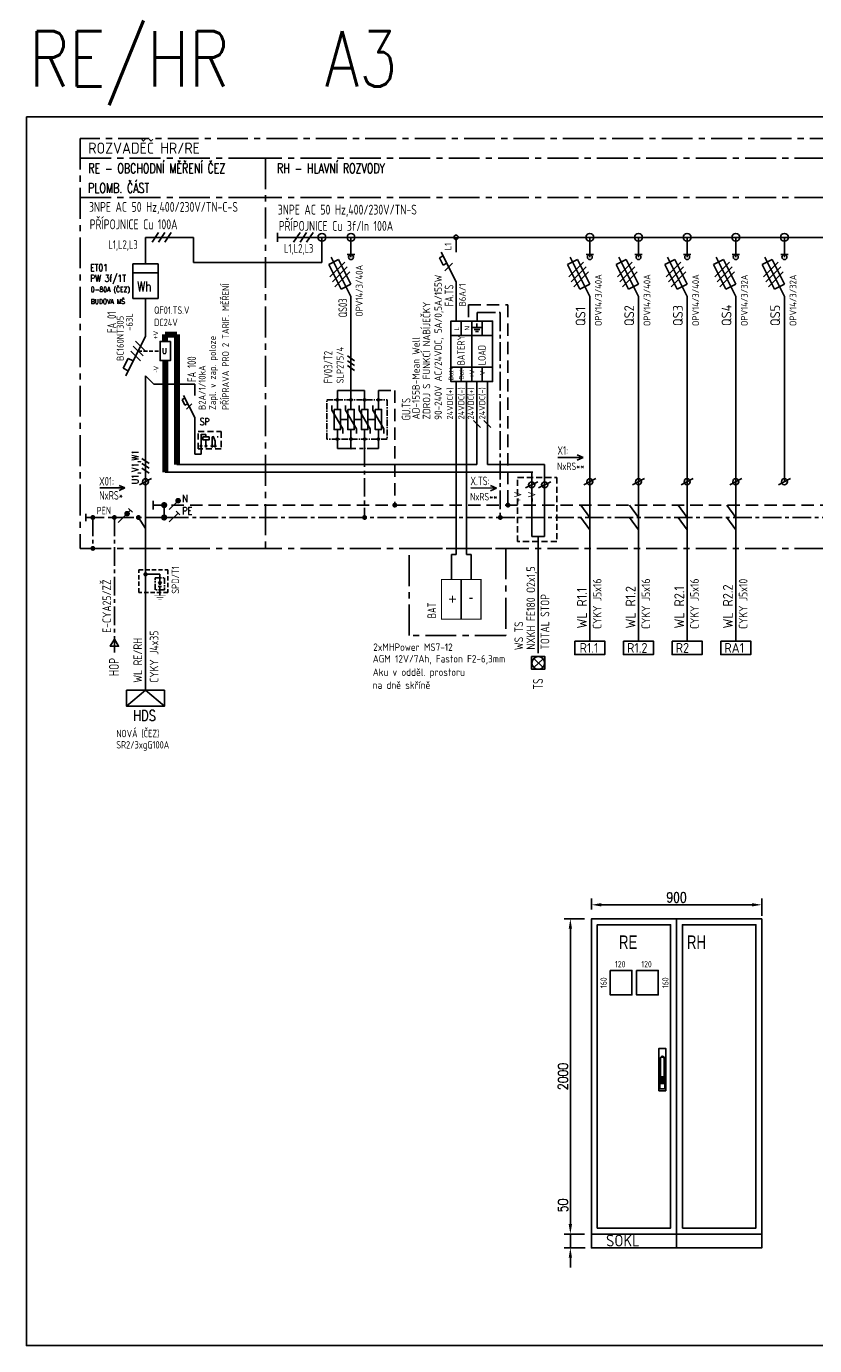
# Model space of a CAD drawing. Header units: millimetres. Extents: x 8237 to 30801, y -1519 to 3799.
# Tile 2 of 4: x 10790 to 10950, y -1277 to -1010. Entities that reach past the tile are written whole.
import ezdxf

# ---------------------------------------------------------------- set-up
doc = ezdxf.new("R2010")
doc.units = ezdxf.units.MM
doc.header["$LTSCALE"] = 10
doc.header["$PDMODE"] = 1
doc.linetypes.add('CENTER', pattern=[2, 1.25, -0.25, 0.25, -0.25])
doc.linetypes.add('HIDDEN', pattern=[0.375, 0.25, -0.125])
for name, color, linetype in [('0-0-E1', 7, 'Continuous'), ('00-A-MOTOR', 3, 'Continuous'), ('BENDER', 7, 'Continuous'), ('E1', 3, 'Continuous'), ('TYP', 2, 'Continuous')]:
    doc.layers.add(name, color=color, linetype=linetype)
doc.layers.add('P', color=250, linetype='Continuous', lineweight=100)
doc.styles.add('ARIAL', font='arial.ttf')
doc.styles.add('ArialT', font='arial.ttf')
doc.styles.add('ARIEL3', font='arial.ttf', dxfattribs={"width": 0.7, "height": 3})
doc.styles.add('ISOCP', font='isocp.shx')
doc.styles.add('ROMANS', font='ROMANS.SHX', dxfattribs={"width": 0.8})
doc.styles.get("Standard").update_dxf_attribs({"font": 'romans.shx', "width": 0.8})
doc.dimstyles.new('ISO-25', dxfattribs={"dimtxt": 2.5, "dimasz": 2.5, "dimexe": 1.25, "dimexo": 0.625, "dimtad": 1, "dimtxsty": 'Standard', "dimcen": 2.5, "dimadec": 0, "dimazin": 0, "dimtfac": 1, "dimtmove": 0, "dimatfit": 3, "dimfxl": 1, "dimarcsym": 0})

# ---------------------------------------------------------------- blocks, each defined once
blk = doc.blocks.new('A$C3B777C6D')
blk.add_line((-1.8, -1.8), (0, 0))
at = {"color": 5, "const_width": 0.545}
blk.add_lwpolyline([(-0.3, 0, 1), (0.3, 0, 1)], format="xyb", close=True, dxfattribs=at)
blk = doc.blocks.new('A$C61FD3FF7')
at = {"color": 3}
for p, q in [((3.27, 0.58), (0.62, 3.08)), ((3.37, 2.97), (0.7, 0.5))]:
    blk.add_line(p, q, dxfattribs=at)
blk.add_lwpolyline([(0, 3.69), (3.84, 3.69), (3.84, 0), (0, 0)], close=True)
blk.add_circle((1.95, 1.83), 1.82, dxfattribs=at)
blk = doc.blocks.new('A$C4FA44D9F')
at = {"color": 7, "linetype": 'Continuous'}
blk.add_line((-1.23, -0.61), (1.23, 0.61), dxfattribs=at)
blk.add_line((-1.23, -0.61), (1.23, 0.61), dxfattribs=at)
blk.add_circle((0, 0), 0.612, dxfattribs=at)
blk.add_circle((0, 0), 0.612, dxfattribs=at)
blk = doc.blocks.new('A$C444D1CCC')
blk.add_line((-0.9, -0.9), (0.9, 0.9))
at = {"color": 5}
blk.add_line((0.52, 1.28), (1.28, 0.52), dxfattribs=at)
blk.add_line((0.52, 1.28), (1.28, 0.52), dxfattribs=at)
blk = doc.blocks.new('A$C1FBE1B94')
at = {"color": 4, "linetype": 'Continuous'}
blk.add_line((0, 3.2), (9.6, 3.2), dxfattribs=at)
at = {"color": 3, "linetype": 'Continuous'}
blk.add_line((4.8, 3.2), (4.8, 0), dxfattribs=at)
blk.add_circle((4.8, 3.2), 0.64, dxfattribs=at)
blk = doc.blocks.new('ELK0411')
at = {"color": 3, "linetype": 'Continuous'}
for p, q in [((0, -4), (0, 0)), ((0, -12), (-4, -4)), ((0, -16), (0, -12))]:
    blk.add_line(p, q, dxfattribs=at)
at = {"color": 7, "linetype": 'Continuous'}
for p, q in [((-4.5, -5.5), (-3.5, -5)), ((-4.5, -5.5), (-3.5, -7.5)), ((-2.5, -7), (-3.5, -7.5)), ((-3, -9), (-1, -7))]:
    blk.add_line(p, q, dxfattribs=at)
for tag, p, height in [('DRUH', (3, -4), 3), ('PORADI', (9, -4), 3), ('TYP', (3, -8), 2), ('PARAM1', (3, -11), 2), ('PARAM2', (3, -14), 2)]:
    blk.add_attdef(tag, p, '', height=height, dxfattribs=at)
at = {"color": 7, "linetype": 'Continuous', "flags": 1}
blk.add_attdef('C.V.', (3, -16), '', height=1, dxfattribs=at)
blk = doc.blocks.new('A$C4DB90337')
at = {"color": 7, "linetype": 'Continuous'}
for p, q in [((-0.91, 0.91), (0.91, 0.91)), ((-0.63, 0.46), (0.63, 0.46)), ((-0.32, 0), (0.32, 0)), ((0, 1.83), (0, 0.91))]:
    blk.add_line(p, q, dxfattribs=at)
blk = doc.blocks.new('ELK0473')
at = {"color": 3, "linetype": 'Continuous'}
for p, q in [((0, -3.5), (0, 0)), ((0, -12), (-4, -4)), ((0, -16), (0, -12))]:
    blk.add_line(p, q, dxfattribs=at)
at = {"color": 7, "linetype": 'Continuous'}
for p, q in [((-4.5, -5.5), (-2.5, -4.5)), ((-4.25, -8), (-1.25, -5)), ((0, -9.5), (-2.5, -4.5)), ((-0.75, -3.5), (0.75, -3.5)), ((-4.5, -5.5), (-2, -10.5)), ((-3.75, -9), (-0.75, -6)), ((-3.25, -10), (-0.25, -7)), ((0, -9.5), (-2, -10.5))]:
    blk.add_line(p, q, dxfattribs=at)
blk.add_circle((0, -4), 0.5, dxfattribs=at)
for tag, p, height in [('DRUH', (3, -4), 3), ('PORADI', (9, -4), 3), ('TYP', (3, -8), 2), ('PARAM1', (3, -11), 2), ('PARAM2', (3, -14), 2)]:
    blk.add_attdef(tag, p, '', height=height, dxfattribs=at)
at = {"color": 7, "linetype": 'Continuous', "flags": 1}
blk.add_attdef('C.V.', (3, -16), '', height=1, dxfattribs=at)
blk = doc.blocks.new('*D33')
at = {"color": 0, "lineweight": -2}
for p, q in [((10904.7, -1188.46), (10904.7, -1186.26)), ((10939.19, -1189.73), (10939.19, -1186.26)), ((10906.7, -1187.51), (10937.19, -1187.51))]:
    blk.add_line(p, q, dxfattribs=at)
at = {"color": 0}
for points in [[(10906.7, -1187.17), (10906.7, -1187.84), (10904.7, -1187.51)], [(10937.19, -1187.17), (10937.19, -1187.84), (10939.19, -1187.51)]]:
    blk.add_solid(points, dxfattribs=at)
at = {"layer": 'Defpoints', "color": 0}
for p in [(10904.7, -1189.08), (10939.19, -1187.51), (10939.19, -1190.35)]:
    blk.add_point(p, dxfattribs=at)
at = {"color": 0, "insert": (10921.94, -1186.01), "char_height": 2, "attachment_point": 5, "style": 'ROMANS'}
blk.add_mtext('900', dxfattribs=at)
blk = doc.blocks.new('A$C2DB3110F')
at = {"color": 60}
blk.add_line((0, -216), (0, 0), dxfattribs=at)
for points, const_width in [([(219, -216), (-219, -216)], 20.8), ([(130, -294), (-130, -294)], 20.8), ([(66, -371), (-66, -371)], 10.5)]:
    blk.add_lwpolyline(points, dxfattribs=dict(at, const_width=const_width))
blk = doc.blocks.new('A$C1FEB2D2A')
at = {"color": 7, "linetype": 'Continuous'}
for p, q in [((0, 5.39), (0, 6.51)), ((0, 5.39), (2.56, 1.12)), ((2.56, 1.12), (2.56, 0))]:
    blk.add_line(p, q, dxfattribs=at)
blk.add_lwpolyline([(0.54, 5.59), (2.03, 5.59), (2.03, 0.92), (0.54, 0.92)], close=True, dxfattribs=at)
blk = doc.blocks.new('*D35')
at = {"color": 0, "lineweight": -2}
for p, q in [((10903.33, -1190.35), (10899.2, -1190.35)), ((10900.45, -1252.1), (10900.45, -1192.35)), ((10903.33, -1254.1), (10899.2, -1254.1))]:
    blk.add_line(p, q, dxfattribs=at)
at = {"color": 0}
for points in [[(10900.11, -1192.35), (10900.78, -1192.35), (10900.45, -1190.35)], [(10900.11, -1252.1), (10900.78, -1252.1), (10900.45, -1254.1)]]:
    blk.add_solid(points, dxfattribs=at)
at = {"layer": 'Defpoints', "color": 0}
for p in [(10900.45, -1190.35), (10903.96, -1190.35), (10903.96, -1254.1)]:
    blk.add_point(p, dxfattribs=at)
at = {"color": 0, "insert": (10898.95, -1222.23), "char_height": 2, "attachment_point": 5, "rotation": 90, "style": 'ROMANS'}
blk.add_mtext('2000', dxfattribs=at)
blk = doc.blocks.new('*D36')
at = {"color": 0, "lineweight": -2}
for p, q in [((10900.45, -1252.1), (10900.45, -1246.51)), ((10903.33, -1254.1), (10899.2, -1254.1)), ((10900.45, -1256.89), (10900.45, -1254.1)), ((10903.47, -1256.89), (10899.2, -1256.89)), ((10900.45, -1258.89), (10900.45, -1260.89))]:
    blk.add_line(p, q, dxfattribs=at)
at = {"color": 0}
for points in [[(10900.11, -1252.1), (10900.78, -1252.1), (10900.45, -1254.1)], [(10900.11, -1258.89), (10900.78, -1258.89), (10900.45, -1256.89)]]:
    blk.add_solid(points, dxfattribs=at)
at = {"layer": 'Defpoints', "color": 0}
for p in [(10900.45, -1254.1), (10903.96, -1254.1), (10904.09, -1256.89)]:
    blk.add_point(p, dxfattribs=at)
at = {"color": 0, "insert": (10898.95, -1248.31), "char_height": 2, "attachment_point": 5, "rotation": 90, "style": 'ROMANS'}
blk.add_mtext('50', dxfattribs=at)
blk = doc.blocks.new('ELK0414')
at = {"color": 3, "linetype": 'Continuous'}
for p, q in [((0, -4), (0, 0)), ((0, -12), (-4, -4)), ((0, -16), (0, -12))]:
    blk.add_line(p, q, dxfattribs=at)
at = {"color": 7, "linetype": 'Continuous'}
for p, q in [((-4.5, -5.5), (-3.5, -5)), ((-4.5, -5.5), (-3.5, -7.5)), ((-2.5, -7), (-3.5, -7.5)), ((-3, -9), (-1, -7)), ((-2.5, -10), (-0.5, -8)), ((-2, -11), (0, -9))]:
    blk.add_line(p, q, dxfattribs=at)
for tag, p, height in [('DRUH', (3, -4), 3), ('PORADI', (9, -4), 3), ('TYP', (3, -8), 2), ('PARAM1', (3, -11), 2), ('PARAM2', (3, -14), 2)]:
    blk.add_attdef(tag, p, '', height=height, dxfattribs=at)
at = {"color": 7, "linetype": 'Continuous', "flags": 1}
blk.add_attdef('C.V.', (3, -16), '', height=1, dxfattribs=at)

msp = doc.modelspace()

# ---------------------------------------------------------------- hatches: boundary and pattern name
at = {"linetype": 'Continuous'}
h = msp.add_hatch(color=7, dxfattribs=at)
h.paths.add_polyline_path([(10817.357, -1122.26), (10817.057, -1122.26), (10817.357, -1122.761)])
h.paths.add_polyline_path([(10817.657, -1122.26), (10817.357, -1122.26), (10817.357, -1122.761)])

# ---------------------------------------------------------------- linework, layer by layer
at = {"linetype": 'CENTER', "ltscale": 0.5}
for p, q in [((10801.243, -1032.52), (10801.243, -1115.42)), ((11065.192, -1032.52), (10801.243, -1032.52)), ((10801.243, -1036.495), (10835.82, -1036.495)), ((10835.82, -1036.495), (11065.192, -1036.495)), ((10838.737, -1036.495), (10838.737, -1115.42)), ((10801.243, -1044.444), (10835.82, -1044.444)), ((10835.82, -1044.444), (11065.192, -1044.444)), ((10801.243, -1115.42), (10835.82, -1115.42)), ((10835.82, -1115.42), (11065.192, -1115.42))]:
    msp.add_line(p, q, dxfattribs=at)
at = {"color": 3, "linetype": 'Continuous'}
for p, q in [((10814.454, -1052.507), (10814.454, -1057.89)), ((10814.454, -1064.862), (10814.454, -1070.134)), ((10853.285, -1083.471), (10858.802, -1083.471)), ((10853.285, -1085.367), (10853.285, -1083.471)), ((10853.285, -1087.298), (10853.285, -1085.367)), ((10856.043, -1085.367), (10856.043, -1083.471)), ((10856.043, -1087.298), (10856.043, -1085.367)), ((10858.802, -1085.367), (10858.802, -1083.471)), ((10858.802, -1087.298), (10858.802, -1085.367)), ((10861.592, -1087.298), (10861.592, -1085.367)), ((10853.285, -1091.379), (10853.285, -1093.31)), ((10856.043, -1091.379), (10856.043, -1093.31)), ((10858.802, -1091.379), (10858.802, -1093.31)), ((10861.592, -1091.379), (10861.592, -1093.31))]:
    msp.add_line(p, q, dxfattribs=at)
at = {"color": 3}
for p, q in [((10824.163, -1052.507), (10814.454, -1052.507)), ((10824.163, -1052.507), (10824.163, -1057.594)), ((10850.166, -1056.507), (10850.166, -1057.594)), ((10824.163, -1057.594), (10850.166, -1057.594)), ((10856.043, -1064.507), (10856.043, -1083.471)), ((10904.385, -1068.507), (10904.385, -1101.931)), ((10914.234, -1068.507), (10914.234, -1101.931)), ((10924.083, -1068.507), (10924.083, -1101.931)), ((10933.932, -1068.507), (10933.932, -1101.931)), ((10943.781, -1068.507), (10943.781, -1101.931)), ((10814.454, -1080.501), (10816.133, -1082.22)), ((10904.385, -1101.931), (10904.385, -1134.173)), ((10914.234, -1101.931), (10914.234, -1134.173)), ((10924.083, -1101.931), (10924.083, -1134.173)), ((10933.932, -1101.931), (10933.932, -1134.173)), ((10914.234, -1134.173), (10914.234, -1134.173)), ((10810.627, -1147.36), (10814.454, -1144.111)), ((10814.454, -1144.111), (10818.282, -1147.36))]:
    msp.add_line(p, q, dxfattribs=at)
at = {"color": 7}
for p, q in [((10817.075, -1051.551), (10815.8, -1053.463)), ((10818.35, -1051.551), (10817.075, -1053.463)), ((10819.625, -1051.551), (10818.35, -1053.463)), ((10845.746, -1051.522), (10844.434, -1053.491)), ((10847.059, -1051.522), (10845.746, -1053.491)), ((10848.371, -1051.522), (10847.059, -1053.491)), ((10811.917, -1059.682), (10816.991, -1059.682)), ((10877.316, -1064.42), (10877.316, -1069.442)), ((10855.308, -1076.496), (10856.778, -1077.476)), ((10855.308, -1077.476), (10856.778, -1078.456)), ((10855.308, -1078.456), (10856.778, -1079.436)), ((10816.133, -1082.22), (10821.838, -1082.22)), ((10821.838, -1082.22), (10824.409, -1082.22)), ((10881.54, -1081.678), (10881.54, -1098.422)), ((10883.651, -1081.678), (10883.651, -1098.422)), ((10824.409, -1091.22), (10824.409, -1096.38)), ((10826.694, -1092.366), (10825.69, -1092.366)), ((10825.695, -1092.308), (10825.695, -1094.668)), ((10826.694, -1092.88), (10826.694, -1092.366)), ((10826.694, -1093.491), (10826.694, -1094.726)), ((10827.943, -1092.878), (10828.184, -1092.878)), ((10827.945, -1092.878), (10827.945, -1094.726)), ((10828.559, -1093.756), (10828.158, -1092.723)), ((10828.559, -1093.756), (10828.559, -1094.741)), ((10829.175, -1092.878), (10828.934, -1092.878)), ((10825.685, -1096.38), (10824.409, -1096.38)), ((10825.685, -1094.734), (10825.685, -1096.38)), ((10813.719, -1097.265), (10815.189, -1098.245)), ((10813.719, -1098.245), (10815.189, -1099.225)), ((10813.719, -1099.225), (10815.189, -1100.205)), ((10881.54, -1098.422), (10820.811, -1098.422)), ((10895.243, -1098.422), (10883.651, -1098.422)), ((10895.243, -1102.571), (10895.243, -1098.422)), ((10892.869, -1100.023), (10818.445, -1100.023)), ((10892.618, -1102.571), (10892.618, -1100.023)), ((10814.454, -1111.407), (10813.014, -1109.17)), ((10817.357, -1120.666), (10814.454, -1120.666)), ((10817.002, -1123.103), (10817.711, -1123.103)), ((10817.057, -1122.26), (10817.657, -1122.26)), ((10817.357, -1122.761), (10817.057, -1122.26)), ((10817.357, -1121.352), (10817.357, -1120.666)), ((10817.657, -1122.26), (10817.357, -1122.761))]:
    msp.add_line(p, q, dxfattribs=at)
at = {"color": 4}
for p, q in [((10841.14, -1051.607), (10841.14, -1053.407)), ((10892.618, -1113.024), (10895.243, -1113.024))]:
    msp.add_line(p, q, dxfattribs=at)
at = {"color": 4, "linetype": 'Continuous'}
for p, q in [((11061.972, -1052.507), (10841.14, -1052.507)), ((10814.454, -1082.501), (10814.454, -1104.855)), ((10814.454, -1098.842), (10814.454, -1144.111))]:
    msp.add_line(p, q, dxfattribs=at)
at = {"color": 1}
for p, q in [((10845.746, -1051.522), (10844.434, -1053.491)), ((10847.059, -1051.522), (10845.746, -1053.491)), ((10848.371, -1051.522), (10847.059, -1053.491)), ((10903.017, -1097.037), (10901.837, -1096.513)), ((10897.937, -1097.037), (10903.017, -1097.037)), ((10903.017, -1097.037), (10901.837, -1097.56)), ((10805.227, -1103.194), (10810.287, -1103.194)), ((10810.287, -1103.194), (10809.107, -1102.671)), ((10810.287, -1103.194), (10809.107, -1103.718)), ((10880.32, -1103.194), (10885.49, -1103.256)), ((10885.49, -1103.256), (10884.31, -1102.733)), ((10885.49, -1103.256), (10884.31, -1103.78))]:
    msp.add_line(p, q, dxfattribs=at)
at = {"color": 7, "linetype": 'HIDDEN'}
for p, q in [((10879.796, -1066.164), (10879.797, -1069.442)), ((10879.796, -1066.164), (10887.819, -1066.164)), ((10887.819, -1066.164), (10887.819, -1106.67)), ((10861.592, -1085.367), (10861.592, -1083.471)), ((10861.592, -1083.471), (10864.913, -1083.471)), ((10864.913, -1083.471), (10864.913, -1106.67))]:
    msp.add_line(p, q, dxfattribs=at)
at = {"color": 7, "linetype": 'CENTER', "ltscale": 0.3}
for p, q in [((10881.553, -1067.72), (10886.263, -1067.72)), ((10881.553, -1069.442), (10881.553, -1067.72)), ((10886.263, -1067.72), (10886.263, -1109.17)), ((10853.285, -1093.31), (10853.285, -1095.206)), ((10856.043, -1093.31), (10856.043, -1095.206)), ((10858.802, -1093.31), (10858.802, -1095.206)), ((10861.592, -1093.31), (10861.592, -1095.206)), ((10853.285, -1095.206), (10861.592, -1095.206)), ((10858.802, -1095.206), (10858.802, -1109.17))]:
    msp.add_line(p, q, dxfattribs=at)
at = {"color": 7, "linetype": 'Continuous'}
for p, q in [((10880.484, -1078.786), (10880.484, -1072.334)), ((10882.595, -1072.334), (10884.707, -1072.334)), ((10877.316, -1081.678), (10877.316, -1116.651)), ((10879.428, -1081.678), (10879.428, -1116.651)), ((10880.84, -1089.572), (10882.24, -1090.972)), ((10882.951, -1089.572), (10884.351, -1090.972)), ((10813.229, -1102.543), (10815.679, -1101.318)), ((10813.229, -1102.543), (10815.679, -1101.318)), ((10903.16, -1102.543), (10905.61, -1101.318)), ((10903.16, -1102.543), (10905.61, -1101.318)), ((10913.009, -1102.543), (10915.459, -1101.318)), ((10913.009, -1102.543), (10915.459, -1101.318)), ((10922.858, -1102.543), (10925.308, -1101.318)), ((10922.858, -1102.543), (10925.308, -1101.318)), ((10932.707, -1102.543), (10935.157, -1101.318)), ((10932.707, -1102.543), (10935.157, -1101.318)), ((10942.556, -1102.543), (10945.006, -1101.318)), ((10942.556, -1102.543), (10945.006, -1101.318)), ((10892.618, -1102.571), (10892.618, -1113.024)), ((10895.243, -1102.571), (10895.243, -1113.024)), ((10904.385, -1109.17), (10902.549, -1106.67)), ((10914.234, -1109.17), (10912.398, -1106.67)), ((10924.083, -1109.17), (10922.247, -1106.67)), ((10933.932, -1109.17), (10932.096, -1106.67)), ((10904.385, -1111.67), (10902.549, -1109.17)), ((10914.234, -1111.67), (10912.398, -1109.17)), ((10924.083, -1111.67), (10922.247, -1109.17)), ((10933.932, -1111.67), (10932.096, -1109.17)), ((10893.93, -1113.024), (10893.93, -1136.583)), ((10876.372, -1121.727), (10876.372, -1116.651)), ((10876.372, -1116.651), (10877.316, -1116.651)), ((10880.372, -1116.651), (10879.428, -1116.651)), ((10880.372, -1121.727), (10880.372, -1116.651)), ((10878.372, -1121.727), (10878.372, -1129.727))]:
    msp.add_line(p, q, dxfattribs=at)
at = {"linetype": 'HIDDEN', "ltscale": 0.3}
msp.add_line((10812.954, -1075.501), (10817.387, -1075.501), dxfattribs=at)
at = {"color": 7, "linetype": 'HIDDEN', "ltscale": 0.5}
for p, q in [((10853.937, -1089.338), (10855.392, -1089.338)), ((10856.695, -1089.338), (10858.15, -1089.338)), ((10859.453, -1089.338), (10860.94, -1089.338))]:
    msp.add_line(p, q, dxfattribs=at)
at = {"color": 60}
for p, q in [((10815.978, -1105.77), (10815.978, -1107.57)), ((10818.228, -1106.67), (10818.228, -1109.17)), ((10802.368, -1108.45), (10802.368, -1109.89))]:
    msp.add_line(p, q, dxfattribs=at)
at = {"color": 60, "linetype": 'HIDDEN'}
msp.add_line((10815.978, -1106.67), (11061.972, -1106.67), dxfattribs=at)
at = {"color": 60, "linetype": 'CENTER', "ltscale": 0.3}
for p, q in [((10802.368, -1109.17), (10819.432, -1109.17)), ((10803.796, -1109.17), (10803.796, -1115.42)), ((10808.147, -1109.17), (10808.147, -1136.491)), ((10819.432, -1109.17), (11061.972, -1109.17))]:
    msp.add_line(p, q, dxfattribs=at)
for p, q in [((10918.686, -1222.316), (10918.686, -1218.512)), ((10919.445, -1222.316), (10919.445, -1218.512)), ((10918.568, -1222.316), (10918.568, -1224.707)), ((10919.564, -1222.316), (10918.568, -1222.316)), ((10919.564, -1224.707), (10918.568, -1224.707)), ((10919.364, -1222.436), (10918.767, -1222.436)), ((10919.364, -1222.555), (10918.767, -1222.555)), ((10919.364, -1222.675), (10918.767, -1222.675)), ((10919.364, -1222.794), (10918.767, -1222.794)), ((10919.364, -1222.914), (10918.767, -1222.914)), ((10919.364, -1223.033), (10918.767, -1223.033)), ((10919.364, -1223.153), (10918.767, -1223.153)), ((10919.364, -1223.272), (10918.767, -1223.272)), ((10919.364, -1223.392), (10918.767, -1223.392)), ((10919.364, -1223.511), (10918.767, -1223.511)), ((10919.364, -1223.631), (10918.767, -1223.631)), ((10919.564, -1222.316), (10919.564, -1224.707))]:
    msp.add_line(p, q)
at = {"color": 7}
for points in [[(10790.337, -1028.16), (10790.337, -1276.665), (11141.794, -1276.665), (11141.794, -1028.16)], [(10811.917, -1057.89), (10816.991, -1057.89), (10816.991, -1064.862), (10811.917, -1064.862)], [(10876.26, -1072.334), (10878.372, -1072.334), (10878.372, -1069.442), (10876.26, -1069.442)], [(10878.372, -1072.334), (10880.484, -1072.334), (10880.484, -1069.442), (10878.372, -1069.442)], [(10880.484, -1072.334), (10882.595, -1072.334), (10882.595, -1069.442), (10880.484, -1069.442)], [(10819.504, -1073.561), (10819.504, -1077.441), (10817.387, -1077.441), (10817.387, -1073.561)], [(10876.26, -1078.786), (10878.372, -1078.786), (10878.372, -1081.678), (10876.26, -1081.678)], [(10878.372, -1078.786), (10880.484, -1078.786), (10880.484, -1081.678), (10878.372, -1081.678)], [(10880.484, -1078.786), (10882.595, -1078.786), (10882.595, -1081.678), (10880.484, -1081.678)], [(10882.595, -1078.786), (10884.707, -1078.786), (10884.707, -1081.678), (10882.595, -1081.678)], [(10826.084, -1092.88), (10827.305, -1092.88), (10827.305, -1093.491), (10826.084, -1093.491)], [(10808.147, -1133.772), (10807.307, -1135.228), (10808.988, -1135.228)], [(10908.521, -1200.771), (10912.905, -1200.771), (10912.905, -1205.742), (10908.521, -1205.742)], [(10913.854, -1200.771), (10918.238, -1200.771), (10918.238, -1205.742), (10913.854, -1205.742)]]:
    msp.add_lwpolyline(points, close=True, dxfattribs=at)
at = {"color": 7, "linetype": 'Continuous'}
for points in [[(10876.26, -1069.442), (10884.707, -1069.442), (10884.707, -1081.678), (10876.26, -1081.678)], [(10905.899, -1252.905), (10920.749, -1252.905), (10920.749, -1191.547), (10905.899, -1191.547)], [(10923.141, -1252.905), (10937.99, -1252.905), (10937.99, -1191.547), (10923.141, -1191.547)]]:
    msp.add_lwpolyline(points, close=True, dxfattribs=at)
at = {"linetype": 'CENTER', "ltscale": 0.1}
for points in [[(10851.153, -1085.367), (10863.385, -1085.367), (10863.385, -1093.31), (10851.153, -1093.31)], [(10816.435, -1121.352), (10818.315, -1121.352), (10818.315, -1123.825), (10816.435, -1123.825)]]:
    msp.add_lwpolyline(points, close=True, dxfattribs=at)
at = {"linetype": 'HIDDEN', "ltscale": 0.5}
for points in [[(10825.103, -1091.807), (10829.784, -1091.807), (10829.784, -1095.302), (10825.103, -1095.302)], [(10889.768, -1101.068), (10897.72, -1101.068), (10897.72, -1114.049), (10889.768, -1114.049)]]:
    msp.add_lwpolyline(points, close=True, dxfattribs=at)
at = {"color": 7, "linetype": 'CENTER', "ltscale": 0.3, "const_width": 0.175}
for points in [[(10855.912, -1095.206, 1), (10856.175, -1095.206, 1)], [(10858.67, -1095.206, 1), (10858.933, -1095.206, 1)]]:
    msp.add_lwpolyline(points, format="xyb", close=True, dxfattribs=at)
at = {"color": 7, "linetype": 'Continuous'}
for points, const_width in [([(10817.885, -1106.67, 1), (10818.572, -1106.67, 1)], 0.562), ([(10864.638, -1106.67, 1), (10865.188, -1106.67, 1)], 0.45), ([(10864.638, -1106.67, 1), (10865.188, -1106.67, 1)], 0.45), ([(10887.544, -1106.67, 1), (10888.094, -1106.67, 1)], 0.45), ([(10887.544, -1106.67, 1), (10888.094, -1106.67, 1)], 0.45), ([(10803.521, -1109.17, 1), (10804.071, -1109.17, 1)], 0.45), ([(10807.872, -1109.17, 1), (10808.422, -1109.17, 1)], 0.45), ([(10812.739, -1109.17, 1), (10813.289, -1109.17, 1)], 0.45), ([(10817.885, -1109.17, 1), (10818.572, -1109.17, 1)], 0.562), ([(10858.527, -1109.17, 1), (10859.077, -1109.17, 1)], 0.45), ([(10858.527, -1109.17, 1), (10859.077, -1109.17, 1)], 0.45), ([(10885.988, -1109.17, 1), (10886.538, -1109.17, 1)], 0.45), ([(10885.988, -1109.17, 1), (10886.538, -1109.17, 1)], 0.45), ([(10803.521, -1115.42, 1), (10804.071, -1115.42, 1)], 0.45), ([(10814.214, -1120.666, 1), (10814.695, -1120.666, 1)], 0.394)]:
    msp.add_lwpolyline(points, format="xyb", close=True, dxfattribs=dict(at, const_width=const_width))
at = {"linetype": 'CENTER', "ltscale": 0.5}
msp.add_lwpolyline([(10867.812, -1115.42), (10887.365, -1115.42), (10887.365, -1133.037), (10867.812, -1133.037)], close=True, dxfattribs=at)
at = {"linetype": 'HIDDEN', "ltscale": 0.35}
msp.add_lwpolyline([(10813.111, -1119.73), (10818.962, -1119.73), (10818.962, -1124.327), (10813.111, -1124.327)], close=True, dxfattribs=at)
at = {"color": 4, "const_width": 0.24}
msp.add_lwpolyline([(10882.372, -1129.727), (10882.372, -1121.727), (10874.372, -1121.727), (10874.372, -1129.727), (10882.372, -1129.727), (10882.372, -1121.727)], dxfattribs=at)
at = {"color": 4}
for points in [[(10901.35, -1134.173), (10907.421, -1134.173), (10907.421, -1136.897), (10901.35, -1136.897)], [(10911.199, -1134.173), (10917.269, -1134.173), (10917.269, -1136.897), (10911.199, -1136.897)], [(10921.048, -1134.173), (10927.118, -1134.173), (10927.118, -1136.897), (10921.048, -1136.897)], [(10930.897, -1134.173), (10936.967, -1134.173), (10936.967, -1136.897), (10930.897, -1136.897)]]:
    msp.add_lwpolyline(points, close=True, dxfattribs=at)
at = {"color": 3}
msp.add_lwpolyline([(10810.627, -1144.111), (10818.282, -1144.111), (10818.282, -1147.36), (10810.627, -1147.36)], close=True, dxfattribs=at)
msp.add_lwpolyline([(10918.368, -1225.105), (10919.763, -1225.105), (10919.763, -1216.539), (10918.368, -1216.539)], close=True)
at = {"color": 7, "linetype": 'Continuous'}
for centre, radius in [((10853.285, -1085.367), 0.214), ((10856.043, -1085.367), 0.214), ((10858.802, -1085.367), 0.214), ((10861.592, -1085.367), 0.214), ((10853.285, -1093.31), 0.214), ((10856.043, -1093.31), 0.214), ((10858.802, -1093.31), 0.214), ((10861.592, -1093.31), 0.214), ((10814.454, -1101.931), 0.612), ((10814.454, -1101.931), 0.612), ((10904.385, -1101.931), 0.612), ((10904.385, -1101.931), 0.612), ((10914.234, -1101.931), 0.612), ((10914.234, -1101.931), 0.612), ((10924.083, -1101.931), 0.612), ((10924.083, -1101.931), 0.612), ((10933.932, -1101.931), 0.612), ((10933.932, -1101.931), 0.612), ((10943.781, -1101.931), 0.612), ((10943.781, -1101.931), 0.612)]:
    msp.add_circle(centre, radius, dxfattribs=at)
at = {"color": 7}
for centre in [(10825.685, -1094.734), (10826.689, -1094.734), (10827.94, -1094.734), (10828.555, -1094.734)]:
    msp.add_circle(centre, 0.164, dxfattribs=at)
for centre, radius, start, end in [((10919.066, -1218.512), 0.38, 0, 180), ((10919.066, -1218.825), 0.494, 39.71642, 140.28358)]:
    msp.add_arc(centre, radius, start, end)
at = {"layer": '00-A-MOTOR', "color": 7}
for p, q in [((10817.357, -1121.352), (10817.357, -1122.019)), ((10817.357, -1123.103), (10817.357, -1123.825))]:
    msp.add_line(p, q, dxfattribs=at)
at = {"layer": 'E1', "color": 5, "linetype": 'Continuous'}
for points in [[(10918.402, -1190.351), (10904.703, -1190.351), (10904.703, -1254.101), (10921.945, -1254.101)], [(10921.945, -1254.101), (10921.945, -1254.101), (10921.945, -1190.351), (10918.402, -1190.351)], [(10920.749, -1252.905), (10920.749, -1191.547)], [(10920.749, -1191.547), (10920.749, -1252.905)], [(10935.643, -1190.351), (10921.945, -1190.351), (10921.945, -1254.101), (10939.186, -1254.101)], [(10939.186, -1254.101), (10939.186, -1254.101), (10939.186, -1190.351), (10935.643, -1190.351)], [(10937.99, -1252.905), (10937.99, -1191.547)], [(10937.99, -1191.547), (10937.99, -1252.905)]]:
    msp.add_lwpolyline(points, dxfattribs=at)
for points in [[(10904.703, -1254.101), (10921.945, -1254.101), (10921.945, -1256.892), (10904.703, -1256.892)], [(10921.945, -1254.101), (10939.186, -1254.101), (10939.186, -1256.892), (10921.945, -1256.892)]]:
    msp.add_lwpolyline(points, close=True, dxfattribs=at)
at = {"layer": 'P', "color": 0, "linetype": 'Continuous'}
for p, q in [((10818.445, -1073.561), (10818.445, -1072.131)), ((10818.445, -1072.131), (10820.811, -1072.131)), ((10820.811, -1072.131), (10820.811, -1098.422)), ((10818.445, -1077.441), (10818.445, -1100.023))]:
    msp.add_line(p, q, dxfattribs=at)

# ---------------------------------------------------------------- block references
at = {"color": 3, "linetype": 'Continuous'}
for p in [(10856.043, -1052.507), (10904.385, -1052.507), (10914.234, -1052.507), (10924.083, -1052.507), (10933.932, -1052.507), (10943.781, -1052.507)]:
    msp.add_blockref('ELK0473', p, dxfattribs=at)
for name, p, xscale, yscale, zscale in [('ELK0411', (10877.316, -1052.507), 0.75, 0.75, 0.75), ('ELK0411', (10824.409, -1082.22), 0.5625, 0.5625, 0.5625), ('A$C61FD3FF7', (10892.587, -1139.867), 0.6999999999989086, 0.6999999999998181, 0.7)]:
    msp.add_blockref(name, p, dxfattribs=dict(at, xscale=xscale, yscale=yscale, zscale=zscale))
at = {"color": 3, "linetype": 'Continuous', "xscale": -1, "rotation": 180}
msp.add_blockref('ELK0414', (10814.454, -1084.501), dxfattribs=at)
at = {"color": 7, "linetype": 'Continuous', "xscale": 0.8999999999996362, "yscale": 0.8999999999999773, "zscale": 0.9}
msp.add_blockref('A$C4DB90337', (10881.54, -1071.586), dxfattribs=at)
at = {"color": 1, "linetype": 'Continuous', "xscale": 0.875, "yscale": 0.875, "zscale": 0.875}
for p in [(10852.164, -1092.187), (10854.922, -1092.187), (10857.68, -1092.187), (10860.471, -1092.187)]:
    msp.add_blockref('A$C1FEB2D2A', p, dxfattribs=at)
at = {"color": 3}
for p in [(10892.618, -1102.571), (10895.243, -1102.571)]:
    msp.add_blockref('A$C4FA44D9F', p, dxfattribs=at)
at = {"color": 7}
for name, p in [('A$C3B777C6D', (10821.049, -1105.77)), ('A$C3B777C6D', (10810.725, -1108.397)), ('A$C444D1CCC', (10810.511, -1108.611)), ('A$C444D1CCC', (10820.149, -1109.17))]:
    msp.add_blockref(name, p, dxfattribs=at)
at = {"layer": '00-A-MOTOR', "color": 3}
for p, xscale, yscale, zscale in [((10844.166, -1056.507), 1.25, 1.25, 1.25), ((10850.043, -1056.507), 1.25, 1.25, 1.25), ((10873.956, -1054.747), 0.7000000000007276, 0.7000000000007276, 0.7000000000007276), ((10898.385, -1056.507), 1.25, 1.25, 1.25), ((10908.234, -1056.507), 1.25, 1.25, 1.25), ((10908.234, -1056.507), 1.25, 1.25, 1.25), ((10918.083, -1056.507), 1.25, 1.25, 1.25), ((10927.932, -1056.507), 1.25, 1.25, 1.25), ((10937.781, -1056.507), 1.25, 1.25, 1.25)]:
    msp.add_blockref('A$C1FBE1B94', p, dxfattribs=dict(at, xscale=xscale, yscale=yscale, zscale=zscale))
at = {"layer": 'E1', "color": 4, "xscale": 0.005250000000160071, "yscale": 0.005249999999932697, "zscale": 0.005249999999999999}
msp.add_blockref('A$C2DB3110F', (10817.375, -1123.825), dxfattribs=at)

# ---------------------------------------------------------------- texts
at = {"color": 2, "linetype": 'Continuous', "style": 'ROMANS', "width": 0.8}
for s, p in [('RE/HR', (10790.89, -1022.027)), ('A3', (10850.762, -1022.027))]:
    msp.add_text(s, height=11.25, dxfattribs=at).set_placement(p)
at = {"color": 4, "style": 'ISOCP'}
msp.add_text('ROZVADĚČ HR/RE', height=2.25, dxfattribs=at).set_placement((10802.878, -1035.584))
at = {"color": 5, "linetype": 'Continuous', "style": 'ROMANS', "width": 0.7}
for s, p in [('RE - OBCHODNÍ MĚŘENÍ ČEZ', (10802.878, -1039.559)), ('RH - HLAVNÍ ROZVODY', (10841.072, -1039.559)), ('PLOMB. ČÁST', (10802.835, -1043.533))]:
    msp.add_text(s, height=2, dxfattribs=at).set_placement(p)
at = {"color": 1, "linetype": 'Continuous', "width": 0.8}
for s, height, style, p in [('3NPE AC 50 Hz,400/230V/TN-C-S ', 2, 'ISOCP', (10803.007, -1047.351)), ('3NPE AC 50 Hz,400/230V/TN-S  ', 2, 'ISOCP', (10841.229, -1047.906)), ('PŘÍPOJNICE Cu 100A', 2, 'ISOCP', (10803.161, -1050.875)), ('PŘÍPOJNICE Cu 3f/In 100A', 2, 'ISOCP', (10841.424, -1051.197)), ('ET01', 1.4, 'ROMANS', (10803.256, -1059.339)), ('PW 3f/1T', 1.4, 'ROMANS', (10803.256, -1061.491)), ('Wh', 2, 'ROMANS', (10812.736, -1063.467)), ('SP', 1.4, 'ROMANS', (10825.437, -1090.505)), ('X1:', 1.75, 'ISOCP', (10897.825, -1096.491)), ('X01:', 1.75, 'ISOCP', (10805.053, -1102.719)), ('X.TS:', 1.75, 'ISOCP', (10880.208, -1102.649)), ('NxRS*', 1.75, 'ISOCP', (10805.075, -1105.566)), ('HDS', 2.125, 'ROMANS', (10811.966, -1150.298))]:
    msp.add_text(s, height=height, dxfattribs=dict(at, style=style)).set_placement(p)
at = {"color": 7, "linetype": 'Continuous', "style": 'ISOCP'}
for s, height, p in [('L1', 1.4, (10876.374, -1055.135)), ('PŘÍPRAVA PRO 2 TARIF. MĚŘENÍ', 1.4, (10831.36, -1087.426)), ('OPV14/3/40A', 1.4, (10858.406, -1068.557)), ('OPV14/3/40A', 1.4, (10906.815, -1070.438)), ('OPV14/3/40A', 1.4, (10916.664, -1070.438)), ('OPV14/3/40A', 1.4, (10926.513, -1070.438)), ('OPV14/3/32A', 1.4, (10936.362, -1070.438)), ('OPV14/3/32A', 1.4, (10946.211, -1070.438)), ('B6A/1', 1.4, (10879.303, -1066.49)), ('BC160NT305', 1.4, (10810.042, -1077.494)), ('-63L', 1.4, (10811.884, -1071.416)), ('Zapl. v zap. poloze', 1.4, (10828.714, -1087.426)), ('SLP275/4', 1.4, (10854.539, -1082.062)), ('B2A/1/10kA', 1.4, (10826.619, -1087.426)), ('24VDC(+)', 1.25, (10876.699, -1089.346)), ('24VDC(-)', 1.25, (10878.985, -1089.324)), ('24VDC(+)', 1.25, (10880.922, -1089.346)), ('24VDC(-)', 1.25, (10883.209, -1089.324))]:
    msp.add_text(s, height=height, rotation=90, dxfattribs=at).set_placement(p)
at = {"color": 1, "linetype": 'Continuous', "style": 'ISOCP', "width": 0.8}
for s, height, p in [('FA.TS', 1.75, (10876.769, -1066.466)), ('QS03', 1.75, (10855.258, -1068.693)), ('FA 01', 1.75, (10808.477, -1071.839)), ('FV03/T2', 1.75, (10852.3, -1082.027)), ('FA 100', 1.75, (10824.687, -1081.771)), ('GU.TS', 1.75, (10868.085, -1089.51)), ('BAT', 1.75, (10873.267, -1129.556)), ('TS', 2, (10894.889, -1143.977))]:
    msp.add_text(s, height=height, rotation=90, dxfattribs=at).set_placement(p)
at = {"color": 7, "linetype": 'Continuous', "width": 0.8}
for s, height, style, p in [('0-80A (ČEZ)', 1, 'ROMANS', (10803.385, -1063.55)), ('BUDOVA MŠ', 1, 'ROMANS', (10803.385, -1065.981)), ('QF01.TS.V', 1.5, 'ISOCP', (10816.196, -1067.982)), ('DC24V', 1.5, 'ISOCP', (10816.196, -1070.47)), ('NxRS**', 1.5, 'ISOCP', (10897.771, -1099.558)), ('NxRS**', 1.5, 'ISOCP', (10880.154, -1105.716)), ('NOVÁ (ČEZ)', 1.5, 'ISOCP', (10808.543, -1153.615)), ('SR2/3xgG100A', 1.5, 'ISOCP', (10808.543, -1155.902)), ('120', 1.275, 'ISOCP', (10909.48, -1200.166)), ('120', 1.275, 'ISOCP', (10914.813, -1200.166))]:
    msp.add_text(s, height=height, dxfattribs=dict(at, style=style)).set_placement(p)
at = {"color": 1, "linetype": 'Continuous', "style": 'ISOCP'}
for s, p in [('QS1', (10903.505, -1070.463)), ('QS2', (10913.354, -1070.463)), ('QS3', (10923.203, -1070.463)), ('QS4', (10933.052, -1070.463)), ('QS5', (10942.9, -1070.463)), ('WL R1.1', (10903.784, -1131.622, -10.4)), ('WL R1.2', (10913.633, -1131.622, -10.4)), ('WL R2.1', (10923.482, -1131.622, -10.4)), ('WL R2.2', (10933.331, -1131.622, -10.4))]:
    msp.add_text(s, height=2, rotation=90, dxfattribs=at).set_placement(p)
at = {"color": 7, "linetype": 'Continuous'}
for s, height, style, width, p in [('BATERY', 1.5, 'ISOCP', 0.8, (10879.076, -1078.375)), ('LOAD', 1.5, 'ISOCP', 0.8, (10883.296, -1078.375)), ('U1,V1,W1', 1.4, 'ROMANS', 0.8, (10813.057, -1102.426)), ('SPD/T1', 1.5, 'ISOCP', 0.85, (10821.263, -1124.585)), ('160', 1.275, 'ISOCP', 0.8, (10907.81, -1204.355)), ('160', 1.275, 'ISOCP', 0.8, (10920.317, -1204.355))]:
    msp.add_text(s, height=height, rotation=90, dxfattribs=dict(at, style=style, width=width)).set_placement(p)
msp.add_text('U', height=1.129, dxfattribs=at).set_placement((10817.757, -1076.033))
at = {"color": 60, "linetype": 'Continuous', "width": 0.8}
for s, style, p in [('N', 'ROMANS', (10821.864, -1106.073)), ('PEN', 'ISOCP', (10804.548, -1108.516)), ('PE', 'ROMANS', (10821.864, -1108.573))]:
    msp.add_text(s, height=1.5, dxfattribs=dict(at, style=style)).set_placement(p)
at = {"color": 7, "style": 'ArialT'}
for s, p in [('+', (10875.765, -1126.67)), ('-', (10879.876, -1126.306))]:
    msp.add_text(s, height=2.025, dxfattribs=at).set_placement(p)
at = {"color": 1, "linetype": 'Continuous', "style": 'ISOCP'}
for s, p in [('R1.1', (10902.312, -1136.545)), ('R1.2', (10911.92, -1136.545)), ('R2', (10921.769, -1136.545)), ('RA1', (10931.618, -1136.545))]:
    msp.add_text(s, height=2, dxfattribs=at).set_placement(p)
at = {"color": 7, "linetype": 'Continuous', "char_height": 1.5, "width": 83.13289, "attachment_point": 1, "rotation": 90, "style": 'ISOCP'}
for s, insert in [('90-240V AC/24VDC, 5A/0,5A/155W', (10872.941, -1089.421)), ('ZDROJ S FUNKCÍ NABÍJEČKY', (10870.58, -1089.318)), ('AD-155B-Mean Well', (10868.429, -1089.318))]:
    msp.add_mtext(s, dxfattribs=dict(at, insert=insert))
at = {"color": 7, "linetype": 'Continuous', "char_height": 1.5, "attachment_point": 1, "rotation": 90, "style": 'ISOCP'}
for s, insert in [('\\pi2.525;+V{\\H2x; }', (10889.035, -1108.604)), ('\\pi2.525;-V{\\H2x; }', (10891.895, -1108.604))]:
    msp.add_mtext_dynamic_manual_height_columns(s, width=7, gutter_width=5, heights=[0], dxfattribs=dict(at, insert=insert))
at = {"color": 7, "linetype": 'Continuous', "char_height": 1.5, "width": 83.13289, "attachment_point": 1, "style": 'ISOCP'}
for s, insert in [('2xMHPower MS7-12', (10860.549, -1134.644)), ('AGM 12V/7Ah, Faston F2-6,3mm', (10860.446, -1137.005)), ('Aku v odděl. prostoru ', (10860.446, -1139.71)), ('na dně skříně', (10860.446, -1142.339))]:
    msp.add_mtext(s, dxfattribs=dict(at, insert=insert))
at = {"layer": '0-0-E1', "color": 7, "style": 'ISOCP', "width": 0.9}
for s, p in [('NXKH FE180 O2x1,5', (10893.318, -1135.897)), ('E-CYA25/ZŽ', (10807.492, -1132.487)), ('CYKY J5x16', (10906.749, -1131.719)), ('CYKY J5x16', (10916.597, -1131.719)), ('CYKY J5x16', (10926.446, -1131.719)), ('CYKY J5x10', (10936.295, -1131.719)), ('TOTAL STOP', (10896.181, -1135.897)), ('WS TS', (10890.879, -1136.004)), ('WL RE/RH', (10813.752, -1142.589)), ('CYKY J4x35', (10817.064, -1142.589))]:
    msp.add_text(s, height=1.75, rotation=90, dxfattribs=at).set_placement(p)
at = {"layer": '00-A-MOTOR', "color": 5, "style": 'ISOCP', "width": 0.8}
msp.add_text('HOP', height=2, rotation=90, dxfattribs=at).set_placement((10809.067, -1141.236))
at = {"layer": 'BENDER', "style": 'ARIAL', "width": 0.8}
for s, p in [('L', (10877.917, -1071.375)), ('N', (10880.028, -1071.375))]:
    msp.add_text(s, height=0.945, rotation=90, dxfattribs=at).set_placement(p)
at = {"layer": 'BENDER', "char_height": 0.945, "attachment_point": 1, "rotation": 90, "style": 'ARIAL'}
for s, insert in [('\\pi2.7162;+V{\\H2x; }', (10816.043, -1075.824)), ('\\pi2.866;-V{\\H2x; }', (10816.093, -1082.716)), ('\\pi2.2088;Bat+{\\H2x; }', (10875.812, -1083.657)), ('\\pi2.3584;Bat-{\\H2x; }', (10877.924, -1083.657)), ('\\pi2.7162;+V{\\H2x; }', (10880.035, -1083.657)), ('\\pi2.866;-V{\\H2x; }', (10882.147, -1083.657))]:
    msp.add_mtext_dynamic_manual_height_columns(s, width=7, gutter_width=5, heights=[0], dxfattribs=dict(at, insert=insert))
at = {"layer": 'E1', "color": 5, "linetype": 'Continuous', "style": 'ISOCP'}
msp.add_text('SOKL', height=2.3707, dxfattribs=at).set_placement((10907.671, -1256.604))
at = {"layer": 'E1', "color": 5, "linetype": 'Continuous', "char_height": 2.7432, "width": 84.35742, "attachment_point": 1, "line_spacing_factor": 0.938532, "style": 'ARIEL3'}
for s, insert in [('RE', (10910.277, -1193.699)), ('RH', (10924.038, -1193.699))]:
    msp.add_mtext(s, dxfattribs=dict(at, insert=insert))
at = {"layer": 'TYP', "color": 7, "style": 'ISOCP', "width": 0.8}
for p in [(10806.929, -1054.832), (10842.48, -1055.613)]:
    msp.add_text('L1,L2,L3', height=1.75, dxfattribs=at).set_placement(p)

# ---------------------------------------------------------------- dimensions: what is measured, and where the dimension line sits
at = {"color": 7}
dim = msp.add_linear_dim(base=(10939.186, -1187.507), p1=(10904.703, -1189.082), p2=(10939.186, -1190.351), text='900', dimstyle='ISO-25', override={"dimtxt": 2, "dimasz": 2, "dimgap": 0.5, "dimtxsty": 'ROMANS'}, dxfattribs=at)
dim.commit()
dim.dimension.update_dxf_attribs({"geometry": '*D33', "text_midpoint": (10921.945, -1186.007)})
for base, p1, p2, text, picture, middle in [((10900.447, -1190.351), (10903.958, -1254.101), (10903.958, -1190.351), '2000', '*D35', (10898.947, -1222.226)), ((10900.447, -1254.101), (10904.091, -1256.892), (10903.958, -1254.101), '50', '*D36', (10898.947, -1248.306))]:
    dim = msp.add_linear_dim(base=base, p1=p1, p2=p2, angle=90, text=text, dimstyle='ISO-25', override={"dimtxt": 2, "dimasz": 2, "dimgap": 0.5, "dimtxsty": 'ROMANS'}, dxfattribs=at)
    dim.commit()
    dim.dimension.update_dxf_attribs({"geometry": picture, "text_midpoint": middle})

doc.saveas('drawing.dxf')
